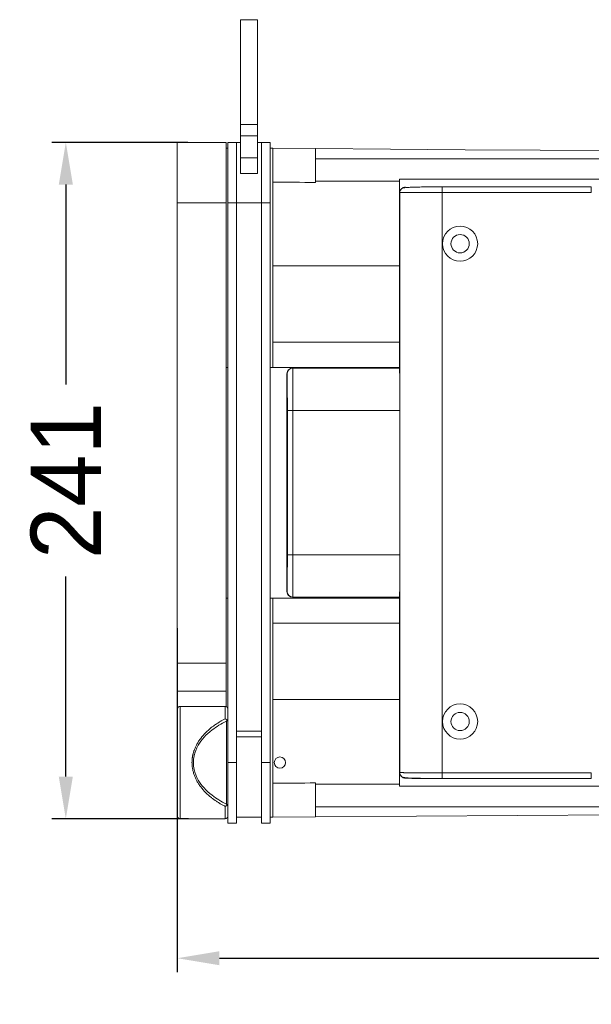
# Model space of a CAD drawing. Header units: inches. Extents: x 21182 to 24011, y 3634 to 5614.
# Tile 5 of 16: x 21803 to 22006, y 4426 to 4777. Entities that reach past the tile are written whole.
import ezdxf

# ---------------------------------------------------------------- set-up
doc = ezdxf.new("R2010")
doc.units = ezdxf.units.IN
doc.header["$MEASUREMENT"] = 0
doc.dimstyles.get("Standard").update_dxf_attribs({"dimtxt": 25, "dimasz": 15, "dimexe": 5, "dimexo": 5, "dimgap": 5, "dimtad": 0, "dimtoh": 1, "dimdec": 0, "dimzin": 0, "dimdsep": 46, "dimtxsty": 'Standard', "dimcen": 5, "dimadec": 0, "dimazin": 0, "dimtfac": 1, "dimtdec": 0, "dimtofl": 0, "dimtmove": 0, "dimatfit": 3, "dimfxl": 0, "dimtolj": 1, "dimtzin": 0, "dimarcsym": 0})

# ---------------------------------------------------------------- blocks, each defined once
blk = doc.blocks.new('*D162')
at = {"color": 0, "lineweight": -2}
for p, q in [((22532.9, 4563.65), (22532.9, 4437.59)), ((21858.9, 4560), (21858.9, 4437.59)), ((21873.9, 4442.59), (22157.57, 4442.59)), ((22517.9, 4442.59), (22234.23, 4442.59))]:
    blk.add_line(p, q, dxfattribs=at)
at = {"color": 0}
for points in [[(21873.9, 4445.09), (21873.9, 4440.09), (21858.9, 4442.59)], [(22517.9, 4445.09), (22517.9, 4440.09), (22532.9, 4442.59)]]:
    blk.add_solid(points, dxfattribs=at)
at = {"layer": 'Defpoints', "color": 0}
for p in [(22532.9, 4568.65, 165.36), (21858.9, 4565, 165.36), (22532.9, 4442.59)]:
    blk.add_point(p, dxfattribs=at)
at = {"color": 0, "insert": (22195.9, 4442.59), "char_height": 25, "attachment_point": 5}
blk.add_mtext('\\A1;674', dxfattribs=at)
blk = doc.blocks.new('*D164')
at = {"color": 0, "lineweight": -2}
for p, q in [((21862.58, 4732.88), (21814.23, 4732.88)), ((21819.23, 4717.88), (21819.23, 4646.7)), ((21819.23, 4507.19), (21819.23, 4578.37)), ((21862.9, 4492.19), (21814.23, 4492.19))]:
    blk.add_line(p, q, dxfattribs=at)
at = {"color": 0}
for points in [[(21816.73, 4717.88), (21821.73, 4717.88), (21819.23, 4732.88)], [(21816.73, 4507.19), (21821.73, 4507.19), (21819.23, 4492.19)]]:
    blk.add_solid(points, dxfattribs=at)
at = {"layer": 'Defpoints', "color": 0}
for p in [(21819.23, 4732.88), (21867.58, 4732.88, 165.36), (21867.9, 4492.19, 165.36)]:
    blk.add_point(p, dxfattribs=at)
at = {"color": 0, "insert": (21819.23, 4612.53), "char_height": 25, "attachment_point": 5, "rotation": 90}
blk.add_mtext('\\A1;241', dxfattribs=at)

msp = doc.modelspace()

# ---------------------------------------------------------------- linework, layer by layer
at = {"color": 7, "linetype": 'Continuous', "lineweight": 15}
for p, q in [((21887.4, 4776.53, 165.36), (21881.4, 4776.53, 165.36)), ((21881.4, 4776.53, 165.36), (21881.4, 4739.19, 165.36)), ((21887.4, 4776.53, 165.36), (21887.4, 4739.19, 165.36)), ((21881.4, 4739.19, 165.36), (21887.4, 4739.19, 165.36)), ((21881.4, 4739.19, 165.36), (21881.4, 4735.17, 165.36)), ((21887.4, 4739.19, 165.36), (21887.4, 4735.17, 165.36)), ((21881.4, 4735.17, 165.36), (21881.4, 4727.4, 165.36)), ((21887.4, 4735.17, 165.36), (21881.4, 4735.17, 165.36)), ((21887.4, 4735.17, 165.36), (21887.4, 4727.4, 165.36)), ((21858.9, 4732.88, 165.36), (21858.9, 4711.38, 165.36)), ((21876.25, 4732.88, 165.36), (21858.9, 4732.88, 165.36)), ((21876.25, 4711.38, 165.36), (21876.25, 4732.88, 165.36)), ((21876.9, 4730.81, 165.36), (21876.25, 4730.81, 165.36)), ((21876.9, 4732.88, 165.36), (21876.9, 4711.38, 165.36)), ((21879.9, 4732.88, 165.36), (21876.9, 4732.88, 165.36)), ((21879.9, 4732.88, 165.36), (21879.9, 4711.38, 165.36)), ((21881.4, 4732.88, 165.36), (21879.9, 4732.88, 165.36)), ((21888.9, 4732.88, 165.36), (21887.4, 4732.88, 165.36)), ((21888.9, 4711.38, 165.36), (21888.9, 4732.88, 165.36)), ((21891.9, 4732.88, 165.36), (21888.9, 4732.88, 165.36)), ((21891.9, 4711.38, 165.36), (21891.9, 4732.88, 165.36)), ((21892.9, 4730.81, 165.36), (21891.9, 4730.81, 165.36)), ((21892.9, 4730.81, 165.36), (21892.9, 4652.82, 165.36)), ((21892.9, 4730.8, 165.36), (21908.1, 4730.67, 165.36)), ((21908.1, 4730.68, 165.36), (21908.1, 4727.07, 165.36)), ((21881.4, 4727.4, 165.36), (21887.4, 4727.4, 165.36)), ((21881.4, 4721.77, 165.36), (21881.4, 4727.4, 165.36)), ((21887.4, 4727.4, 165.36), (21887.4, 4721.77, 165.36)), ((21908.1, 4727.07, 165.36), (22483.7, 4727.07, 165.36)), ((21908.1, 4719.04, 165.36), (21908.1, 4727.07, 165.36)), ((21881.4, 4721.77, 165.36), (21887.4, 4721.77, 165.36)), ((22149.9, 4719.74, 165.36), (21937.9, 4719.74, 165.36)), ((21937.9, 4719.74, 165.36), (21937.9, 4719.04, 165.36)), ((21937.9, 4714.81, 165.36), (21937.9, 4719.74, 165.36)), ((21908.1, 4718.61, 165.36), (21908.1, 4719.04, 165.36)), ((21908.1, 4719.04, 165.36), (21937.9, 4719.04, 165.36)), ((21938.64, 4716.38, 165.36), (21938.49, 4716.22, 165.36)), ((22006.17, 4717.08, 165.36), (21953.06, 4717.08, 165.36)), ((21953.06, 4717.08, 165.36), (21953.06, 4715.08, 165.36)), ((22006.17, 4717.08, 165.36), (22006.17, 4715.08, 165.36)), ((21937.9, 4714.81, 165.36), (21938.06, 4714.97, 165.36)), ((21937.9, 4652.56, 165.36), (21937.9, 4714.81, 165.36)), ((21938.06, 4714.97, 165.36), (21938.06, 4508.65, 165.36)), ((21953.06, 4508.54, 165.36), (21953.06, 4715.08, 165.36)), ((21953.06, 4715.08, 165.36), (22006.17, 4715.08, 165.36)), ((21858.9, 4711.38, 165.36), (21858.9, 4547.59, 165.36)), ((21876.25, 4711.38, 165.36), (21858.9, 4711.38, 165.36)), ((21876.25, 4547.59, 165.36), (21876.25, 4711.38, 165.36)), ((21876.9, 4711.38, 165.36), (21876.9, 4512.19, 165.36)), ((21879.9, 4711.38, 165.36), (21876.9, 4711.38, 165.36)), ((21879.9, 4512.19, 165.36), (21879.9, 4711.38, 165.36)), ((21879.9, 4711.38, 165.36), (21879.9, 4523.41, 165.36)), ((21888.9, 4711.38, 165.36), (21879.9, 4711.38, 165.36)), ((21888.9, 4711.38, 165.36), (21888.9, 4512.19, 165.36)), ((21888.9, 4711.38, 165.36), (21888.9, 4523.41, 165.36)), ((21891.9, 4711.38, 165.36), (21888.9, 4711.38, 165.36)), ((21891.9, 4512.19, 165.36), (21891.9, 4711.38, 165.36)), ((21937.9, 4688.9, 165.36), (21892.9, 4688.9, 165.36)), ((21892.92, 4681.28, 165.36), (21892.9, 4681.28, 165.36)), ((21892.92, 4671.78, 165.36), (21892.92, 4681.28, 165.36)), ((21892.92, 4652.82, 165.36), (21892.92, 4671.78, 165.36)), ((21937.9, 4661.81, 165.36), (21892.92, 4661.81, 165.36)), ((21876.9, 4652.82, 165.36), (21876.25, 4652.82, 165.36)), ((21937.9, 4652.82, 165.36), (21891.9, 4652.82, 165.36)), ((21899.93, 4652.53, 165.36), (21899.9, 4652.56, 165.36)), ((21937.9, 4652.56, 165.36), (21899.9, 4652.56, 165.36)), ((21937.93, 4652.53, 165.36), (21899.93, 4652.53, 165.36)), ((21937.93, 4652.53, 165.36), (21937.9, 4652.56, 165.36)), ((21897.9, 4650.56, 165.36), (21897.9, 4573.06, 165.36)), ((21897.93, 4650.53, 165.36), (21897.9, 4650.56, 165.36)), ((21898.04, 4586.09, 165.36), (21898.04, 4637.53, 165.36)), ((21898.04, 4637.53, 165.36), (21900.04, 4637.53, 165.36)), ((21900.04, 4586.09, 165.36), (21900.04, 4637.53, 165.36)), ((21900.04, 4637.53, 165.36), (21938.06, 4637.53, 165.36)), ((21938.06, 4586.09, 165.36), (21938.06, 4637.53, 165.36)), ((21898.04, 4586.09, 165.36), (21900.04, 4586.09, 165.36)), ((21938.06, 4586.09, 165.36), (21900.04, 4586.09, 165.36)), ((21897.93, 4573.09, 165.36), (21897.9, 4573.06, 165.36)), ((21876.25, 4570.75, 165.36), (21876.9, 4570.75, 165.36)), ((21891.9, 4570.75, 165.36), (21937.9, 4570.75, 165.36)), ((21892.9, 4570.75, 165.36), (21892.9, 4492.75, 165.36)), ((21892.92, 4551.78, 165.36), (21892.92, 4570.75, 165.36)), ((21899.9, 4571.06, 165.36), (21899.93, 4571.09, 165.36)), ((21899.9, 4571.06, 165.36), (21937.9, 4571.06, 165.36)), ((21899.93, 4571.09, 165.36), (21937.93, 4571.09, 165.36)), ((21937.9, 4571.06, 165.36), (21937.93, 4571.09, 165.36)), ((21937.9, 4508.81, 165.36), (21937.9, 4571.06, 165.36)), ((21892.92, 4561.81, 165.36), (21937.9, 4561.81, 165.36)), ((21892.92, 4542.28, 165.36), (21892.92, 4551.78, 165.36)), ((21858.9, 4547.59, 165.36), (21858.9, 4537.59, 165.36)), ((21876.25, 4547.59, 165.36), (21858.9, 4547.59, 165.36)), ((21876.25, 4537.59, 165.36), (21876.25, 4547.59, 165.36)), ((21892.92, 4542.28, 165.36), (21892.9, 4542.28, 165.36)), ((21876.25, 4537.59, 165.36), (21858.9, 4537.59, 165.36)), ((21858.9, 4537.59, 165.36), (21858.9, 4531.23, 165.36)), ((21876.25, 4537.44, 165.36), (21876.25, 4537.59, 165.36)), ((21876.25, 4537.44, 165.36), (21876.25, 4532.12, 165.36)), ((21892.9, 4534.67, 165.36), (21937.9, 4534.67, 165.36)), ((21875.9, 4532.19, 165.36), (21859.9, 4532.19, 165.36)), ((21876.41, 4526.97, 165.36), (21876.41, 4497.4, 165.36)), ((21879.9, 4523.41, 165.36), (21888.9, 4523.41, 165.36)), ((21879.9, 4521.41, 165.36), (21888.9, 4521.41, 165.36)), ((21858.9, 4512.19, 165.36), (21858.9, 4493.19, 165.36)), ((21876.9, 4512.19, 165.36), (21876.9, 4490.69, 165.36)), ((21876.9, 4512.19, 165.36), (21879.9, 4512.19, 165.36)), ((21879.9, 4512.19, 165.36), (21879.9, 4490.69, 165.36)), ((21888.9, 4490.69, 165.36), (21888.9, 4512.19, 165.36)), ((21888.9, 4512.19, 165.36), (21891.9, 4512.19, 165.36)), ((21891.9, 4490.69, 165.36), (21891.9, 4512.19, 165.36)), ((21938.06, 4508.65, 165.36), (21937.9, 4508.81, 165.36)), ((21937.9, 4503.83, 165.36), (21937.9, 4508.81, 165.36)), ((21938.49, 4507.4, 165.36), (21938.64, 4507.24, 165.36)), ((22006.17, 4508.54, 165.36), (21953.06, 4508.54, 165.36)), ((21953.06, 4508.54, 165.36), (21953.06, 4506.54, 165.36)), ((21953.06, 4506.54, 165.36), (22006.17, 4506.54, 165.36)), ((22006.17, 4506.54, 165.36), (22006.17, 4508.54, 165.36)), ((21908.1, 4504.53, 165.36), (21908.1, 4504.95, 165.36)), ((21937.9, 4504.53, 165.36), (21908.1, 4504.53, 165.36)), ((21908.1, 4496.49, 165.36), (21908.1, 4504.53, 165.36)), ((21937.9, 4504.53, 165.36), (21937.9, 4503.83, 165.36)), ((21937.9, 4503.83, 165.36), (22149.9, 4503.83, 165.36)), ((22483.7, 4496.49, 165.36), (21908.1, 4496.49, 165.36)), ((21908.1, 4496.49, 165.36), (21908.1, 4492.89, 165.36)), ((21859.9, 4492.19, 165.36), (21875.9, 4492.19, 165.36)), ((21876.8, 4492.75, 165.36), (21876.9, 4492.75, 165.36)), ((21879.9, 4492.75, 165.36), (21888.9, 4492.75, 165.36)), ((21891.9, 4492.75, 165.36), (21892.9, 4492.75, 165.36)), ((21908.1, 4492.9, 165.36), (21892.9, 4492.76, 165.36)), ((21876.9, 4490.69, 165.36), (21879.9, 4490.69, 165.36)), ((21888.9, 4490.69, 165.36), (21891.9, 4490.69, 165.36))]:
    msp.add_line(p, q, dxfattribs=at)
at = {"color": 8, "linetype": 'Continuous', "lineweight": 15}
for p, q in [((21892.92, 4671.78, 165.36), (21892.9, 4671.78, 165.36)), ((21892.92, 4551.78, 165.36), (21892.9, 4551.78, 165.36)), ((21859.9, 4532.19, 165.36), (21859.9, 4492.19, 165.36)), ((21875.9, 4527.75, 165.36), (21875.9, 4532.19, 165.36)), ((21875.9, 4492.19, 165.36), (21875.9, 4496.62, 165.36))]:
    msp.add_line(p, q, dxfattribs=at)
at = {"color": 7, "linetype": 'Continuous', "lineweight": 15, "elevation": 165.36, "flags": 128}
for points in [[(21908.1, 4730.68), (21934.7, 4730.46), (21961.31, 4730.27), (21987.94, 4730.1), (22014.58, 4729.95), (22041.23, 4729.82), (22067.89, 4729.71), (22094.56, 4729.62), (22121.24, 4729.55)], [(22483.7, 4492.89), (22447.8, 4493.17), (22411.87, 4493.41), (22375.91, 4493.62), (22339.94, 4493.79), (22303.94, 4493.92), (22267.93, 4494.02), (22231.92, 4494.07), (22195.9, 4494.09), (22159.88, 4494.07), (22123.87, 4494.02), (22087.86, 4493.92), (22051.86, 4493.79), (22015.89, 4493.62), (21979.93, 4493.41), (21944, 4493.17), (21908.1, 4492.89)]]:
    msp.add_lwpolyline(points, dxfattribs=at)
at = {"color": 7, "linetype": 'Continuous', "lineweight": 15}
for centre, radius in [((21959.5, 4696.81, 165.36), 6.25), ((21959.5, 4696.81, 165.36), 3.25), ((21959.5, 4526.81, 165.36), 6.25), ((21959.5, 4526.81, 165.36), 3.25), ((21895.4, 4512.19, 165.36), 2)]:
    msp.add_circle(centre, radius, dxfattribs=at)
at = {"color": 8, "linetype": 'Continuous', "lineweight": 15}
for centre, start, end in [((21940.06, 4714.97, 165.36), 135.0117, 180.0014), ((21940.06, 4508.65, 165.36), 180, 225.011)]:
    msp.add_arc(centre, 2, start, end, dxfattribs=at)
at = {"color": 7, "linetype": 'Continuous', "lineweight": 15}
for centre, radius, start, end in [((21940.04, 4715.01, 165.36), 1.95, 89.4438, 135.5605), ((21899.93, 4650.53, 165.36), 2, 90.0062, 179.9938), ((21899.93, 4573.09, 165.36), 2, 180.0053, 269.9938), ((21859.9, 4531.19, 165.36), 1, 90, 180), ((21875.9, 4531.19, 165.36), 1, 360, 90), ((21940.06, 4508.65, 165.36), 2, 225.0148, 270.004), ((21859.9, 4493.19, 165.36), 1, 180, 270), ((21875.9, 4493.19, 165.36), 1, 270, 360)]:
    msp.add_arc(centre, radius, start, end, dxfattribs=at)
for centre, major_axis, ratio, start_param, end_param in [((22195.88, 5036.23, 165.36), (3311.09, 0), 0.096289, 4.620757, 4.625367), ((21939.9, 4714.81, 165.36), (-1.41, -1.41), 0.999924, 4.712389, 5.497825), ((21899.9, 4650.56, 165.36), (-1.41, 1.41), 0.999924, 5.497825, 7.068545), ((21937.93, 4637.53, 165.36), (0, 15), 0.008727, 4.712389, 6.274459), ((21937.93, 4586.09, 165.36), (0, 15), 0.008727, 3.150319, 4.712389), ((21899.9, 4573.06, 165.36), (1.41, 1.41), 0.999924, 2.356233, 3.926953), ((21939.9, 4508.81, 165.36), (-1.41, 1.41), 0.999924, 0.78536, 1.570796), ((22195.88, 4187.34, 165.36), (3311.09, 0), 0.096289, 1.657818, 1.662428)]:
    msp.add_ellipse(centre, major_axis=major_axis, ratio=ratio, start_param=start_param, end_param=end_param, dxfattribs=at)
for points, knots in [([(21949.85, 4717.04, 165.36), (21948.9, 4717.04, 165.36), (21947.02, 4717.02, 165.36), (21944.56, 4716.99, 165.36), (21942.52, 4716.94, 165.36), (21940.92, 4716.86, 165.36), (21939.77, 4716.75, 165.36), (21938.99, 4716.61, 165.36), (21938.76, 4716.45, 165.36), (21938.64, 4716.38, 165.36)], [0, 0, 0, 0, 0.163403, 0.321652, 0.472129, 0.615097, 0.750704, 0.879023, 1, 1, 1, 1]), ([(21953.06, 4717.05, 165.36), (21951.98, 4717.05, 165.36), (21950.88, 4717.05, 165.36), (21949.87, 4717.04, 165.36), (21949.85, 4717.04, 165.36)], [0, 0, 0, 0, 0.983619, 1, 1, 1, 1]), ([(21950.19, 4717.08, 165.36), (21950.36, 4717.08, 165.36), (21951.29, 4717.08, 165.36), (21952.26, 4717.08, 165.36), (21953.06, 4717.08, 165.36)], [0, 0, 0, 0, 0.184656, 1, 1, 1, 1]), ([(21953.06, 4715.08, 165.36), (21952.93, 4715.08, 165.36), (21952.67, 4715.08, 165.36), (21952.29, 4715.08, 165.36), (21951.91, 4715.08, 165.36), (21951.52, 4715.08, 165.36), (21951.13, 4715.08, 165.36), (21950.75, 4715.08, 165.36), (21950.36, 4715.08, 165.36), (21949.97, 4715.08, 165.36), (21949.59, 4715.08, 165.36), (21949.2, 4715.08, 165.36), (21948.82, 4715.08, 165.36), (21948.44, 4715.07, 165.36), (21948.06, 4715.07, 165.36), (21947.68, 4715.07, 165.36), (21947.31, 4715.07, 165.36), (21946.93, 4715.07, 165.36), (21946.56, 4715.07, 165.36), (21946.2, 4715.07, 165.36), (21945.84, 4715.07, 165.36), (21945.48, 4715.06, 165.36), (21945.12, 4715.06, 165.36), (21944.78, 4715.06, 165.36), (21944.43, 4715.06, 165.36), (21944.09, 4715.06, 165.36), (21943.76, 4715.06, 165.36), (21943.44, 4715.05, 165.36), (21943.12, 4715.05, 165.36), (21942.8, 4715.05, 165.36), (21942.49, 4715.05, 165.36), (21942.19, 4715.04, 165.36), (21941.88, 4715.04, 165.36), (21941.57, 4715.04, 165.36), (21941.25, 4715.04, 165.36), (21940.94, 4715.03, 165.36), (21940.64, 4715.03, 165.36), (21940.33, 4715.03, 165.36), (21940.04, 4715.02, 165.36), (21939.75, 4715.02, 165.36), (21939.48, 4715.01, 165.36), (21939.22, 4715.01, 165.36), (21938.98, 4715.01, 165.36), (21938.76, 4715, 165.36), (21938.56, 4715, 165.36), (21938.39, 4714.99, 165.36), (21938.25, 4714.98, 165.36), (21938.15, 4714.98, 165.36), (21938.08, 4714.97, 165.36), (21938.06, 4714.97, 165.36), (21938.06, 4714.97, 165.36)], [0, 0, 0, 0, 0.01634, 0.032745, 0.049214, 0.065748, 0.082345, 0.099008, 0.115734, 0.132525, 0.14938, 0.1663, 0.183284, 0.200333, 0.217446, 0.234623, 0.251864, 0.26917, 0.286541, 0.303976, 0.321475, 0.339038, 0.356666, 0.374358, 0.392115, 0.409936, 0.427822, 0.445771, 0.463786, 0.481864, 0.500007, 0.518552, 0.53796, 0.558231, 0.579366, 0.601365, 0.624227, 0.647952, 0.672541, 0.697993, 0.724309, 0.751488, 0.77953, 0.808436, 0.838205, 0.868837, 0.900333, 0.932692, 0.965914, 1, 1, 1, 1]), ([(21899.93, 4652.53, 165.36), (21899.93, 4652.53, 165.36), (21899.93, 4652.53, 165.36), (21899.93, 4652.51, 165.36), (21899.94, 4652.48, 165.36), (21899.94, 4652.45, 165.36), (21899.94, 4652.4, 165.36), (21899.94, 4652.35, 165.36), (21899.95, 4652.29, 165.36), (21899.95, 4652.22, 165.36), (21899.95, 4652.15, 165.36), (21899.95, 4652.07, 165.36), (21899.96, 4651.98, 165.36), (21899.96, 4651.89, 165.36), (21899.96, 4651.79, 165.36), (21899.96, 4651.69, 165.36), (21899.97, 4651.58, 165.36), (21899.97, 4651.47, 165.36), (21899.97, 4651.35, 165.36), (21899.97, 4651.23, 165.36), (21899.97, 4651.1, 165.36), (21899.98, 4650.97, 165.36), (21899.98, 4650.84, 165.36), (21899.98, 4650.71, 165.36), (21899.98, 4650.57, 165.36), (21899.98, 4650.43, 165.36), (21899.99, 4650.29, 165.36), (21899.99, 4650.15, 165.36), (21899.99, 4650, 165.36), (21899.99, 4649.86, 165.36), (21899.99, 4649.71, 165.36), (21899.99, 4649.56, 165.36), (21900, 4649.42, 165.36), (21900, 4649.27, 165.36), (21900, 4649.12, 165.36), (21900, 4648.97, 165.36), (21900, 4648.82, 165.36), (21900, 4648.68, 165.36), (21900, 4648.53, 165.36), (21900, 4648.38, 165.36), (21900.01, 4648.24, 165.36), (21900.01, 4647.95, 165.36), (21900.01, 4647.5, 165.36), (21900.02, 4646.88, 165.36), (21900.02, 4646.23, 165.36), (21900.02, 4645.56, 165.36), (21900.03, 4644.88, 165.36), (21900.03, 4644.18, 165.36), (21900.03, 4643.46, 165.36), (21900.03, 4642.74, 165.36), (21900.03, 4642, 165.36), (21900.04, 4641.26, 165.36), (21900.04, 4640.52, 165.36), (21900.04, 4639.77, 165.36), (21900.04, 4639.02, 165.36), (21900.04, 4638.28, 165.36), (21900.04, 4637.78, 165.36), (21900.04, 4637.53, 165.36)], [0, 0, 0, 0, 0.0163, 0.032405, 0.048315, 0.06403, 0.079551, 0.094876, 0.110007, 0.124943, 0.139684, 0.154231, 0.168582, 0.182739, 0.196701, 0.210468, 0.22404, 0.237417, 0.2506, 0.263588, 0.276381, 0.288979, 0.301382, 0.313591, 0.325604, 0.337423, 0.349047, 0.360477, 0.371711, 0.38275, 0.393595, 0.404245, 0.4147, 0.42496, 0.435026, 0.444896, 0.454572, 0.464053, 0.473339, 0.48243, 0.491327, 0.500029, 0.535044, 0.569818, 0.604352, 0.638646, 0.672698, 0.706511, 0.740083, 0.773414, 0.806505, 0.839356, 0.871965, 0.904335, 0.936464, 0.968352, 1, 1, 1, 1]), ([(21898.04, 4637.53, 165.36), (21898.04, 4637.65, 165.36), (21898.04, 4637.87, 165.36), (21898.04, 4638.21, 165.36), (21898.04, 4638.55, 165.36), (21898.04, 4638.88, 165.36), (21898.04, 4639.22, 165.36), (21898.04, 4639.55, 165.36), (21898.04, 4640.19, 165.36), (21898.04, 4641.11, 165.36), (21898.03, 4642.32, 165.36), (21898.03, 4643.49, 165.36), (21898.02, 4645.02, 165.36), (21898.01, 4646.75, 165.36), (21897.99, 4648.16, 165.36), (21897.98, 4649.06, 165.36), (21897.97, 4649.6, 165.36), (21897.96, 4650.02, 165.36), (21897.95, 4650.26, 165.36), (21897.94, 4650.4, 165.36), (21897.94, 4650.47, 165.36), (21897.93, 4650.52, 165.36), (21897.93, 4650.53, 165.36), (21897.93, 4650.53, 165.36)], [0, 0, 0, 0, 0.016697, 0.0333647, 0.0500143, 0.0666573, 0.0833048, 0.0999682, 0.1166588, 0.1784174, 0.2402024, 0.3045052, 0.3688343, 0.4999973, 0.6311613, 0.6954654, 0.759796, 0.8215566, 0.8833435, 0.9125234, 0.9416524, 0.9707911, 1, 1, 1, 1]), ([(21897.93, 4573.09, 165.36), (21897.93, 4573.09, 165.36), (21897.93, 4573.09, 165.36), (21897.93, 4573.11, 165.36), (21897.94, 4573.13, 165.36), (21897.94, 4573.17, 165.36), (21897.94, 4573.21, 165.36), (21897.95, 4573.26, 165.36), (21897.95, 4573.37, 165.36), (21897.96, 4573.6, 165.36), (21897.97, 4574.02, 165.36), (21897.98, 4574.56, 165.36), (21897.99, 4575.46, 165.36), (21898.01, 4576.87, 165.36), (21898.02, 4578.6, 165.36), (21898.03, 4580.12, 165.36), (21898.03, 4581.3, 165.36), (21898.04, 4582.51, 165.36), (21898.04, 4583.51, 165.36), (21898.04, 4584.32, 165.36), (21898.04, 4584.9, 165.36), (21898.04, 4585.49, 165.36), (21898.04, 4585.89, 165.36), (21898.04, 4586.09, 165.36)], [0, 0, 0, 0, 0.016698, 0.033366, 0.050016, 0.06666, 0.083308, 0.099972, 0.116663, 0.178424, 0.240211, 0.304515, 0.368845, 0.500009, 0.631172, 0.695475, 0.759804, 0.821563, 0.883348, 0.912527, 0.941655, 0.970792, 1, 1, 1, 1]), ([(21900.04, 4586.09, 165.36), (21900.04, 4585.96, 165.36), (21900.04, 4585.7, 165.36), (21900.04, 4585.32, 165.36), (21900.04, 4584.93, 165.36), (21900.04, 4584.55, 165.36), (21900.04, 4584.16, 165.36), (21900.04, 4583.78, 165.36), (21900.04, 4583.39, 165.36), (21900.04, 4583, 165.36), (21900.04, 4582.62, 165.36), (21900.04, 4582.23, 165.36), (21900.04, 4581.85, 165.36), (21900.03, 4581.47, 165.36), (21900.03, 4581.09, 165.36), (21900.03, 4580.71, 165.36), (21900.03, 4580.34, 165.36), (21900.03, 4579.96, 165.36), (21900.03, 4579.59, 165.36), (21900.03, 4579.23, 165.36), (21900.03, 4578.87, 165.36), (21900.02, 4578.51, 165.36), (21900.02, 4578.15, 165.36), (21900.02, 4577.8, 165.36), (21900.02, 4577.46, 165.36), (21900.02, 4577.12, 165.36), (21900.02, 4576.79, 165.36), (21900.01, 4576.46, 165.36), (21900.01, 4576.14, 165.36), (21900.01, 4575.83, 165.36), (21900.01, 4575.52, 165.36), (21900, 4575.22, 165.36), (21900, 4574.91, 165.36), (21900, 4574.6, 165.36), (21900, 4574.28, 165.36), (21899.99, 4573.97, 165.36), (21899.99, 4573.66, 165.36), (21899.99, 4573.36, 165.36), (21899.98, 4573.06, 165.36), (21899.98, 4572.78, 165.36), (21899.97, 4572.5, 165.36), (21899.97, 4572.25, 165.36), (21899.97, 4572, 165.36), (21899.96, 4571.79, 165.36), (21899.96, 4571.59, 165.36), (21899.95, 4571.42, 165.36), (21899.94, 4571.28, 165.36), (21899.94, 4571.18, 165.36), (21899.93, 4571.11, 165.36), (21899.93, 4571.09, 165.36), (21899.93, 4571.09, 165.36)], [0, 0, 0, 0, 0.016339, 0.032742, 0.049209, 0.065741, 0.082338, 0.098999, 0.115725, 0.132515, 0.149369, 0.166289, 0.183272, 0.20032, 0.217433, 0.23461, 0.251852, 0.269158, 0.286528, 0.303963, 0.321463, 0.339027, 0.356656, 0.374349, 0.392107, 0.409929, 0.427815, 0.445767, 0.463782, 0.481862, 0.500007, 0.518548, 0.537952, 0.558221, 0.579353, 0.601349, 0.624209, 0.647933, 0.672521, 0.697973, 0.724288, 0.751468, 0.779511, 0.808418, 0.838189, 0.868824, 0.900322, 0.932684, 0.96591, 1, 1, 1, 1]), ([(21858.9, 4531.19, 165.36), (21858.9, 4531.19, 165.36), (21858.9, 4531.19, 165.36), (21858.9, 4531.19, 165.36), (21858.9, 4531.18, 165.36), (21858.9, 4531.12, 165.36), (21858.9, 4530.91, 165.36), (21858.9, 4530.66, 165.36), (21858.9, 4530.41, 165.36), (21858.9, 4530.18, 165.36), (21858.9, 4529.97, 165.36), (21858.9, 4529.76, 165.36), (21858.9, 4529.53, 165.36), (21858.9, 4529.27, 165.36), (21858.9, 4528.76, 165.36), (21858.9, 4527.91, 165.36), (21858.9, 4526.86, 165.36), (21858.9, 4526.13, 165.36), (21858.9, 4525.72, 165.36), (21858.9, 4525.22, 165.36), (21858.9, 4524.5, 165.36), (21858.9, 4523.13, 165.36), (21858.9, 4521.04, 165.36), (21858.9, 4518.22, 165.36), (21858.9, 4515.24, 165.36), (21858.9, 4513.21, 165.36), (21858.9, 4512.19, 165.36)], [0, 0, 0, 0, 0.00036, 0.00291, 0.009744, 0.066962, 0.112012, 0.157914, 0.184054, 0.209637, 0.232126, 0.245328, 0.269179, 0.28981, 0.306366, 0.384132, 0.455629, 0.478402, 0.492545, 0.515949, 0.548614, 0.590536, 0.692903, 0.795269, 0.897635, 1, 1, 1, 1]), ([(21864.12, 4512.19, 165.36), (21864.12, 4512.3, 165.36), (21864.13, 4512.52, 165.36), (21864.14, 4512.86, 165.36), (21864.16, 4513.2, 165.36), (21864.19, 4513.54, 165.36), (21864.23, 4513.87, 165.36), (21864.28, 4514.21, 165.36), (21864.34, 4514.55, 165.36), (21864.41, 4514.88, 165.36), (21864.49, 4515.22, 165.36), (21864.57, 4515.56, 165.36), (21864.67, 4515.89, 165.36), (21864.77, 4516.22, 165.36), (21864.97, 4516.81, 165.36), (21865.31, 4517.66, 165.36), (21865.85, 4518.73, 165.36), (21866.49, 4519.8, 165.36), (21867.47, 4521.19, 165.36), (21868.95, 4522.88, 165.36), (21870.5, 4524.26, 165.36), (21871.72, 4525.19, 165.36), (21872.48, 4525.73, 165.36), (21873.28, 4526.26, 165.36), (21874.11, 4526.77, 165.36), (21874.99, 4527.28, 165.36), (21875.59, 4527.59, 165.36), (21875.9, 4527.75, 165.36)], [0, 0, 0, 0, 0.01529, 0.030601, 0.045943, 0.061328, 0.076765, 0.092267, 0.107842, 0.123503, 0.139258, 0.155118, 0.171092, 0.187191, 0.203424, 0.257758, 0.314173, 0.372939, 0.434295, 0.561289, 0.701337, 0.747092, 0.794431, 0.843375, 0.893941, 0.946144, 1, 1, 1, 1]), ([(21876.41, 4497.4, 165.36), (21874.5, 4498.33, 165.36), (21872.77, 4499.39, 165.36), (21869.15, 4502.19, 165.36), (21867.49, 4504.04, 165.36), (21865.66, 4507.22, 165.36), (21865.17, 4508.48, 165.36), (21864.72, 4510.57, 165.36), (21864.64, 4511.38, 165.36), (21864.64, 4513, 165.36), (21864.72, 4513.8, 165.36), (21865.17, 4515.89, 165.36), (21865.66, 4517.16, 165.36), (21867.49, 4520.34, 165.36), (21869.15, 4522.18, 165.36), (21872.77, 4524.98, 165.36), (21874.5, 4526.04, 165.36), (21876.41, 4526.97, 165.36)], [-0.89168, -0.89168, -0.89168, -0.89168, -0.658709, -0.658709, -0.331907, -0.331907, -0.127657, -0.127657, 0, 0, 0.127657, 0.127657, 0.331907, 0.331907, 0.658709, 0.658709, 0.89168, 0.89168, 0.89168, 0.89168]), ([(21875.9, 4527.75, 165.36), (21875.93, 4527.74, 165.36), (21875.99, 4527.72, 165.36), (21876.08, 4527.68, 165.36), (21876.15, 4527.65, 165.36), (21876.22, 4527.61, 165.36), (21876.3, 4527.56, 165.36), (21876.39, 4527.5, 165.36), (21876.5, 4527.41, 165.36), (21876.57, 4527.34, 165.36), (21876.6, 4527.31, 165.36)], [0, 0, 0, 0, 0.126992, 0.240538, 0.340634, 0.427282, 0.500487, 0.680171, 0.84663, 1, 1, 1, 1]), ([(21876.6, 4527.31, 165.36), (21876.57, 4527.26, 165.36), (21876.51, 4527.15, 165.36), (21876.45, 4527.04, 165.36), (21876.41, 4526.97, 165.36)], [0, 0, 0, 0, 0.432878, 1, 1, 1, 1]), ([(21876.9, 4526.97, 165.36), (21876.9, 4526.97, 165.36), (21876.9, 4526.99, 165.36), (21876.89, 4527.06, 165.36), (21876.83, 4527.18, 165.36), (21876.67, 4527.27, 165.36), (21876.6, 4527.31, 165.36)], [0, 0, 0, 0, 0.0082417, 0.1311797, 0.5650581, 1, 1, 1, 1]), ([(21875.9, 4496.62, 165.36), (21875.73, 4496.71, 165.36), (21875.4, 4496.88, 165.36), (21874.9, 4497.15, 165.36), (21874.42, 4497.42, 165.36), (21873.95, 4497.7, 165.36), (21873.5, 4497.98, 165.36), (21873.05, 4498.27, 165.36), (21872.62, 4498.55, 165.36), (21872.19, 4498.85, 165.36), (21871.79, 4499.14, 165.36), (21871.39, 4499.44, 165.36), (21870.4, 4500.21, 165.36), (21868.95, 4501.5, 165.36), (21867.47, 4503.18, 165.36), (21866.49, 4504.58, 165.36), (21865.85, 4505.64, 165.36), (21865.31, 4506.71, 165.36), (21864.94, 4507.65, 165.36), (21864.68, 4508.43, 165.36), (21864.51, 4509.05, 165.36), (21864.37, 4509.68, 165.36), (21864.26, 4510.3, 165.36), (21864.18, 4510.93, 165.36), (21864.13, 4511.56, 165.36), (21864.13, 4511.98, 165.36), (21864.12, 4512.19, 165.36)], [0, 0, 0, 0, 0.029583, 0.058672, 0.08727, 0.115379, 0.143001, 0.17014, 0.196797, 0.222976, 0.24868, 0.273911, 0.298674, 0.438724, 0.56572, 0.627076, 0.685843, 0.742258, 0.796593, 0.82663, 0.856235, 0.885467, 0.914393, 0.943078, 0.97159, 1, 1, 1, 1]), ([(21938.06, 4508.65, 165.36), (21938.06, 4508.65, 165.36), (21938.06, 4508.65, 165.36), (21938.08, 4508.65, 165.36), (21938.11, 4508.64, 165.36), (21938.14, 4508.64, 165.36), (21938.19, 4508.64, 165.36), (21938.24, 4508.63, 165.36), (21938.3, 4508.63, 165.36), (21938.37, 4508.63, 165.36), (21938.44, 4508.63, 165.36), (21938.52, 4508.62, 165.36), (21938.61, 4508.62, 165.36), (21938.7, 4508.62, 165.36), (21938.8, 4508.62, 165.36), (21938.9, 4508.62, 165.36), (21939.01, 4508.61, 165.36), (21939.12, 4508.61, 165.36), (21939.24, 4508.61, 165.36), (21939.36, 4508.61, 165.36), (21939.49, 4508.6, 165.36), (21939.62, 4508.6, 165.36), (21939.75, 4508.6, 165.36), (21939.88, 4508.6, 165.36), (21940.02, 4508.6, 165.36), (21940.16, 4508.59, 165.36), (21940.3, 4508.59, 165.36), (21940.44, 4508.59, 165.36), (21940.59, 4508.59, 165.36), (21940.73, 4508.59, 165.36), (21940.88, 4508.59, 165.36), (21941.03, 4508.58, 165.36), (21941.17, 4508.58, 165.36), (21941.32, 4508.58, 165.36), (21941.47, 4508.58, 165.36), (21941.62, 4508.58, 165.36), (21941.77, 4508.58, 165.36), (21941.91, 4508.58, 165.36), (21942.06, 4508.58, 165.36), (21942.21, 4508.57, 165.36), (21942.35, 4508.57, 165.36), (21942.64, 4508.57, 165.36), (21943.09, 4508.57, 165.36), (21943.71, 4508.56, 165.36), (21944.36, 4508.56, 165.36), (21945.03, 4508.56, 165.36), (21945.71, 4508.55, 165.36), (21946.41, 4508.55, 165.36), (21947.13, 4508.55, 165.36), (21947.85, 4508.55, 165.36), (21948.59, 4508.54, 165.36), (21949.33, 4508.54, 165.36), (21950.07, 4508.54, 165.36), (21950.82, 4508.54, 165.36), (21951.57, 4508.54, 165.36), (21952.31, 4508.54, 165.36), (21952.81, 4508.54, 165.36), (21953.06, 4508.54, 165.36)], [0, 0, 0, 0, 0.0162999, 0.0324049, 0.0483152, 0.0640306, 0.0795512, 0.0948769, 0.1100078, 0.1249439, 0.1396852, 0.1542316, 0.1685832, 0.18274, 0.196702, 0.2104691, 0.2240414, 0.2374189, 0.2506015, 0.2635893, 0.2763823, 0.2889804, 0.3013838, 0.3135922, 0.3256059, 0.3374247, 0.3490487, 0.3604779, 0.3717122, 0.3827517, 0.3935963, 0.4042461, 0.4147011, 0.4249613, 0.4350266, 0.4448971, 0.4545728, 0.4640536, 0.4733396, 0.4824307, 0.491327, 0.5000285, 0.5350439, 0.5698187, 0.6043529, 0.6386465, 0.6726996, 0.7065121, 0.7400841, 0.7734155, 0.8065064, 0.8393567, 0.8719664, 0.9043356, 0.9364643, 0.9683524, 1, 1, 1, 1]), ([(21938.64, 4507.24, 165.36), (21938.74, 4507.17, 165.36), (21938.93, 4507.04, 165.36), (21939.65, 4506.85, 165.36), (21940.81, 4506.71, 165.36), (21942.4, 4506.63, 165.36), (21943.91, 4506.6, 165.36), (21945.27, 4506.59, 165.36), (21946.24, 4506.59, 165.36), (21946.69, 4506.59, 165.36)], [0, 0, 0, 0, 0.132457, 0.253935, 0.465168, 0.637416, 0.773414, 0.895601, 1, 1, 1, 1]), ([(21953.06, 4506.54, 165.36), (21951.37, 4506.54, 165.36), (21949.67, 4506.54, 165.36), (21946.54, 4506.55, 165.36), (21945.11, 4506.56, 165.36), (21942.7, 4506.58, 165.36), (21941.74, 4506.59, 165.36), (21940.42, 4506.62, 165.36), (21940.07, 4506.64, 165.36), (21940.06, 4506.65, 165.36)], [0, 0, 0, 0, 0.25, 0.25, 0.5, 0.5, 0.75, 0.75, 1, 1, 1, 1]), ([(21946.69, 4506.59, 165.36), (21946.9, 4506.58, 165.36), (21947.88, 4506.58, 165.36), (21950.02, 4506.57, 165.36), (21951.99, 4506.57, 165.36), (21953.06, 4506.57, 165.36)], [0, 0, 0, 0, 0.1078885, 0.5180387, 1, 1, 1, 1]), ([(21875.9, 4496.62, 165.36), (21875.93, 4496.64, 165.36), (21876, 4496.66, 165.36), (21876.09, 4496.7, 165.36), (21876.16, 4496.73, 165.36), (21876.22, 4496.77, 165.36), (21876.32, 4496.83, 165.36), (21876.45, 4496.92, 165.36), (21876.55, 4497.02, 165.36), (21876.6, 4497.06, 165.36)], [0, 0, 0, 0, 0.135498, 0.253405, 0.353618, 0.43605, 0.500639, 0.766419, 1, 1, 1, 1]), ([(21876.41, 4497.4, 165.36), (21876.45, 4497.34, 165.36), (21876.51, 4497.22, 165.36), (21876.57, 4497.11, 165.36), (21876.6, 4497.06, 165.36)], [0, 0, 0, 0, 0.567122, 1, 1, 1, 1]), ([(21876.6, 4497.06, 165.36), (21876.67, 4497.11, 165.36), (21876.83, 4497.19, 165.36), (21876.89, 4497.32, 165.36), (21876.9, 4497.38, 165.36), (21876.9, 4497.4, 165.36), (21876.9, 4497.4, 165.36)], [0, 0, 0, 0, 0.434949, 0.868807, 0.991758, 1, 1, 1, 1])]:
    msp.add_open_spline(points, degree=3, knots=knots, dxfattribs=at)

# ---------------------------------------------------------------- dimensions: what is measured, and where the dimension line sits
dim = msp.add_linear_dim(base=(21819.23, 4732.88), p1=(21867.9, 4492.19, 165.36), p2=(21867.58, 4732.88, 165.36), angle=90, dimstyle='Standard')
dim.commit()
dim.dimension.update_dxf_attribs({"geometry": '*D164', "text_midpoint": (21819.23, 4612.53)})
dim = msp.add_linear_dim(base=(22532.9, 4442.59), p1=(21858.9, 4565, 165.36), p2=(22532.9, 4568.65, 165.36), dimstyle='Standard')
dim.commit()
dim.dimension.update_dxf_attribs({"geometry": '*D162', "text_midpoint": (22195.9, 4442.59)})

doc.saveas('drawing.dxf')
